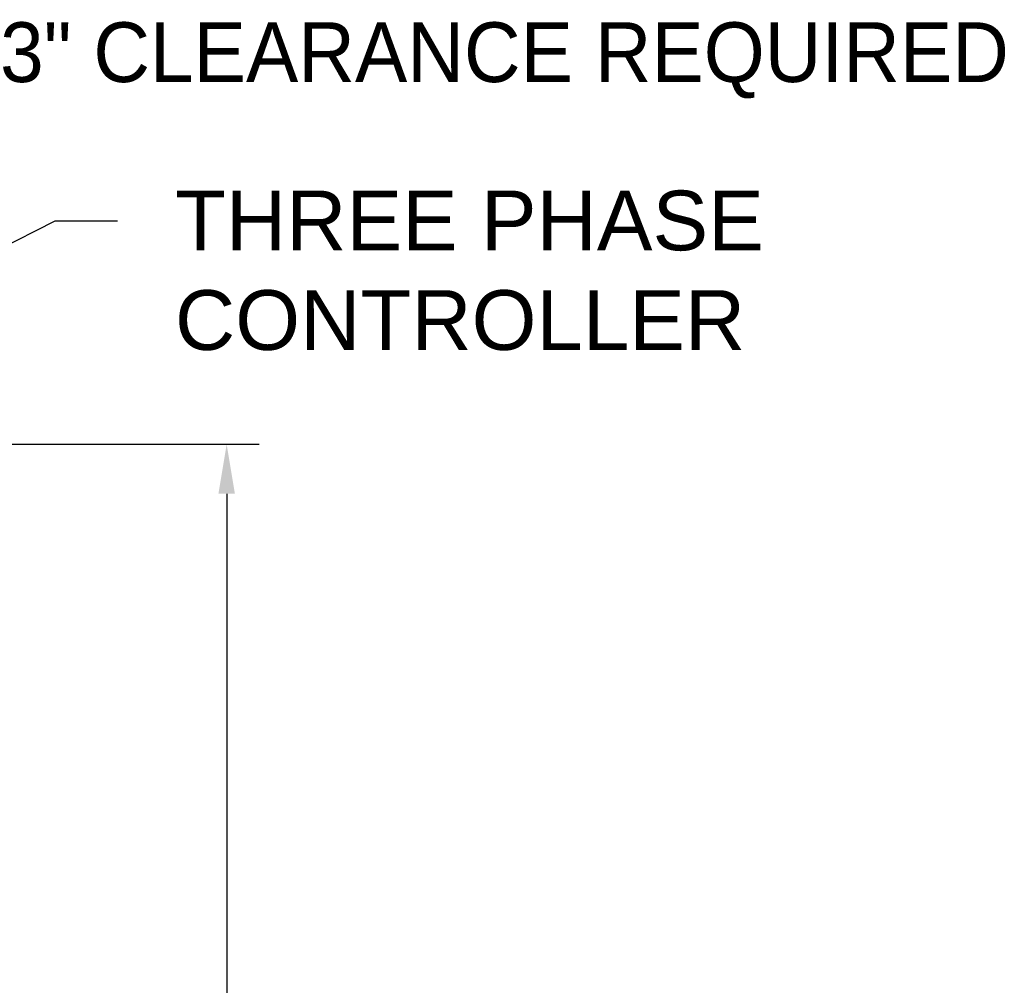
# Model space of a CAD drawing. Header units: inches. Extents: x 170 to 288, y 234 to 248.
# Tile 147 of 256: x 207.85 to 209.4, y 241.3 to 242.82. Entities that reach past the tile are written whole.
import ezdxf
from ezdxf import colors
from ezdxf.entities.mleader import LeaderData, LeaderLine
from ezdxf.math import Vec2, Vec3

# ---------------------------------------------------------------- set-up
doc = ezdxf.new("R2010")
doc.units = ezdxf.units.IN
doc.header["$LTSCALE"] = 0.25
doc.header["$MEASUREMENT"] = 0
doc.layers.add('ANNOTATIONS', color=1, linetype='Continuous')
doc.styles.add('ARIAL', font='arial.ttf', dxfattribs={"height": 0.09375})

msp = doc.modelspace()

# ---------------------------------------------------------------- linework, layer by layer
at = {"layer": 'ANNOTATIONS'}
for p, q in [((207.17473, 242.15375), (208.22568, 242.15375)), ((208.17459, 242.07608), (208.17459, 241.27566))]:
    msp.add_line(p, q, dxfattribs=at)
msp.add_solid([(208.16164, 242.07608), (208.18753, 242.07608), (208.17459, 242.15375)], dxfattribs=at)

# ---------------------------------------------------------------- texts
at = {"layer": 'ANNOTATIONS', "insert": (209.40258, 242.75634), "char_height": 0.09375, "attachment_point": 6, "style": 'ARIAL'}
msp.add_mtext('3" CLEARANCE REQUIRED', dxfattribs=at)

# ---------------------------------------------------------------- leaders
at = {"layer": 'ANNOTATIONS'}
ml = msp.add_multileader_mtext('Standard', dxfattribs=at)
ml.set_content('THREE PHASE\\PCONTROLLER', color=256, style='ARIAL')
ml.set_leader_properties()
ml.build(insert=Vec2(0, 0))
ml.multileader.update_dxf_attribs({"dogleg_length": 0.36, "arrow_head_size": 0.09375})
ctx = ml.context
ctx.base_point, ctx.char_height, ctx.arrow_head_size, ctx.landing_gap_size, ctx.plane_origin = Vec3(208.00342, 242.50429), 0.09375, 0.09375, 0.09, Vec3(206.92148, 242.20732)
notes = []
notes.append((ctx, [(0, (1, 1, 0), (207.90547, 242.50429), (1, 0), 0.09796, [(0, [(207.39606, 242.24603)], 0, [])])]))
ctx.mtext.insert, ctx.mtext.flow_direction = Vec3(208.09342, 242.55196), 5
for ctx, leaders in notes:
    for number, flags, end, landing, length, lines in leaders:
        leader = LeaderData()
        leader.index, (leader.has_last_leader_line, leader.has_dogleg_vector, leader.attachment_direction) = number, flags
        leader.last_leader_point, leader.dogleg_vector, leader.dogleg_length = Vec3(end), Vec3(landing), length
        for number, points, colour, breaks in lines:
            line = LeaderLine()
            line.index, line.vertices, line.color, line.breaks = number, Vec3.list(points), colors.encode_raw_color(colour), breaks
            leader.lines.append(line)
        ctx.leaders.append(leader)

doc.saveas('drawing.dxf')
